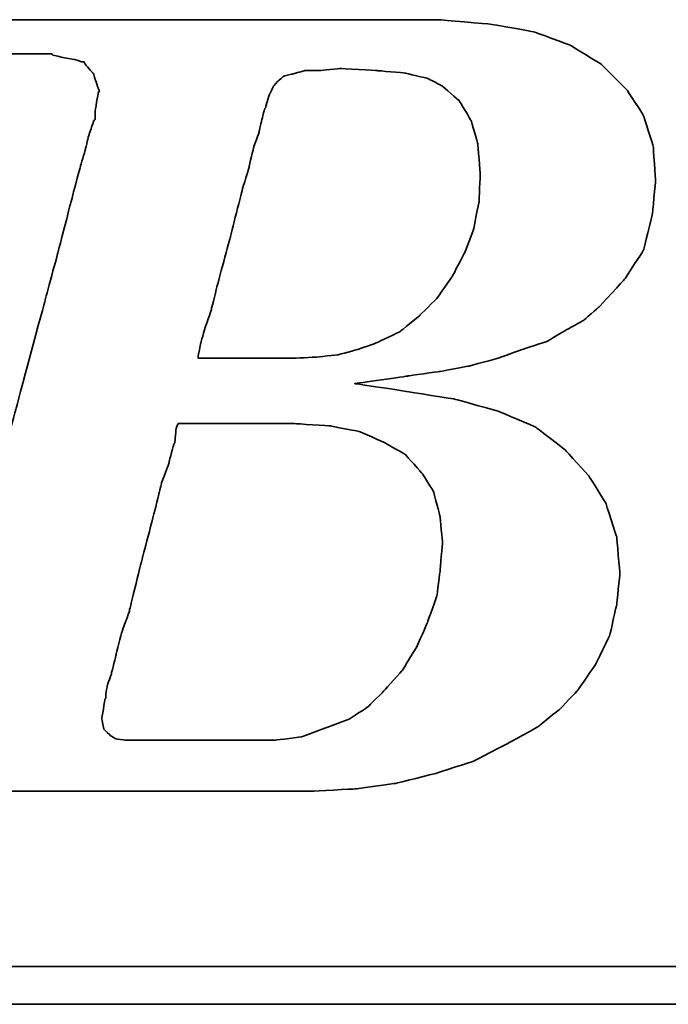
# Model space of a CAD drawing. Header units: inches. Extents: x 1 to 254, y 50 to 189.
# Tile 32 of 50: x 193.83 to 196.3, y 122.51 to 126.27. Entities that reach past the tile are written whole.
import ezdxf

# ---------------------------------------------------------------- set-up
doc = ezdxf.new("R2010")
doc.units = ezdxf.units.IN
doc.header["$LTSCALE"] = 0.2
doc.layers.add('DIM', color=4, linetype='Continuous')
doc.layers.add('layer 1', color=7, linetype='Continuous')

# ---------------------------------------------------------------- blocks, each defined once
blk = doc.blocks.new('TBI MOTION logo(完整正式版)')
at = {"layer": 'layer 1', "color": 22, "lineweight": 35}
for points, knots in [([(-64.65375, -6.86375), (-64.65375, -6.86375), (-64.84375, -7.29625), (-64.84375, -7.29625), (-64.84375, -7.29625), (-64.84375, -7.29625), (-64.86875, -7.34375), (-64.86875, -7.34375), (-64.86875, -7.34375), (-64.86875, -7.34375), (-64.86875, -7.36875), (-64.86875, -7.36875), (-64.86875, -7.36875), (-64.86875, -7.36875), (-65.15375, -7.65375), (-65.15375, -7.65375), (-65.15375, -7.65375), (-65.15375, -7.65375), (-65.17875, -7.65375), (-65.17875, -7.65375), (-65.17875, -7.65375), (-65.17875, -7.65375), (-65.20375, -7.67875), (-65.20375, -7.67875), (-65.20375, -7.67875), (-65.20375, -7.67875), (-65.58875, -7.87125), (-65.58875, -7.87125), (-65.58875, -7.87125), (-65.58875, -7.87125), (-65.63375, -7.87125), (-65.63375, -7.87125), (-65.63375, -7.87125), (-65.63375, -7.87125), (-65.65875, -7.89375), (-65.65875, -7.89375), (-65.65875, -7.89375), (-65.65875, -7.89375), (-66.09375, -7.94375), (-66.09375, -7.94375), (-66.09375, -7.94375), (-66.09375, -7.94375), (-66.11375, -7.94375), (-66.11375, -7.94375), (-66.11375, -7.94375), (-66.11375, -7.94375), (-66.16375, -7.94375), (-66.16375, -7.94375), (-66.16375, -7.94375), (-66.16375, -7.94375), (-66.30875, -7.94375), (-66.30875, -7.94375), (-66.30875, -7.94375), (-66.30875, -7.94375), (-66.69375, -7.94375), (-66.69375, -7.94375), (-66.69375, -7.94375), (-66.69375, -7.94375), (-67.07375, -7.94375), (-67.07375, -7.94375), (-67.07375, -7.94375), (-67.07375, -7.94375), (-67.12375, -7.94375), (-67.12375, -7.94375), (-67.12375, -7.94375), (-67.12375, -7.94375), (-67.12375, -7.96625), (-67.12375, -7.96625), (-67.12375, -7.96625), (-67.12375, -7.96625), (-67.14875, -7.99125), (-67.14875, -7.99125), (-67.14875, -7.99125), (-67.14875, -7.99125), (-67.24375, -8.34875), (-67.24375, -8.34875), (-67.24375, -8.34875), (-67.24375, -8.34875), (-67.31375, -8.68625), (-67.31375, -8.68625), (-67.31375, -8.68625), (-67.31375, -8.68625), (-67.26875, -8.68625), (-67.26875, -8.68625), (-67.26875, -8.68625), (-67.26875, -8.68625), (-67.07375, -8.68625), (-67.07375, -8.68625), (-67.07375, -8.68625), (-67.07375, -8.68625), (-66.54875, -8.68625), (-66.54875, -8.68625), (-66.54875, -8.68625), (-66.54875, -8.68625), (-65.82625, -8.68625), (-65.82625, -8.68625), (-65.82625, -8.68625), (-65.82625, -8.68625), (-65.01375, -8.68625), (-65.01375, -8.68625), (-65.01375, -8.68625), (-65.01375, -8.68625), (-64.05375, -8.68625), (-64.05375, -8.68625), (-64.05375, -8.68625), (-64.05375, -8.68625), (-62.08375, -8.68625), (-62.08375, -8.68625), (-62.08375, -8.68625), (-62.08375, -8.68625), (-60.06875, -8.68625), (-60.06875, -8.68625), (-60.06875, -8.68625), (-60.06875, -8.68625), (-59.10875, -8.68625), (-59.10875, -8.68625), (-59.10875, -8.68625), (-59.10875, -8.68625), (-58.29375, -8.68625), (-58.29375, -8.68625), (-58.29375, -8.68625), (-58.29375, -8.68625), (-57.57375, -8.68625), (-57.57375, -8.68625), (-57.57375, -8.68625), (-57.57375, -8.68625), (-57.04875, -8.68625), (-57.04875, -8.68625), (-57.04875, -8.68625), (-57.04875, -8.68625), (-56.85375, -8.68625), (-56.85375, -8.68625), (-56.85375, -8.68625), (-56.85375, -8.68625), (-56.70875, -8.68625), (-56.70875, -8.68625), (-56.70875, -8.68625), (-56.70875, -8.68625), (-56.61375, -8.68625), (-56.61375, -8.68625), (-56.61375, -8.68625), (-56.61375, -8.68625), (-56.56875, -8.68625), (-56.56875, -8.68625), (-56.56875, -8.68625), (-56.56875, -8.68625), (-55.65375, -8.63875), (-55.65375, -8.63875), (-55.65375, -8.63875), (-55.65375, -8.63875), (-54.76875, -8.51875), (-54.76875, -8.51875), (-54.76875, -8.51875), (-54.76875, -8.51875), (-53.90375, -8.30375), (-53.90375, -8.30375), (-53.90375, -8.30375), (-53.90375, -8.30375), (-53.08875, -8.03875), (-53.08875, -8.03875), (-53.08875, -8.03875), (-53.08875, -8.03875), (-52.34375, -7.65375), (-52.34375, -7.65375), (-52.34375, -7.65375), (-52.34375, -7.65375), (-51.69875, -7.29625), (-51.69875, -7.29625), (-51.69875, -7.29625), (-51.69875, -7.29625), (-51.21875, -6.91125), (-51.21875, -6.91125), (-51.21875, -6.91125), (-51.21875, -6.91125), (-50.83375, -6.50375), (-50.83375, -6.50375), (-50.83375, -6.50375), (-50.83375, -6.50375), (-50.44875, -5.94875), (-50.44875, -5.94875), (-50.44875, -5.94875), (-50.44875, -5.94875), (-50.13875, -5.30375), (-50.13875, -5.30375), (-50.13875, -5.30375), (-50.13875, -5.30375), (-49.99375, -4.65375), (-49.99375, -4.65375), (-49.99375, -4.65375), (-49.99375, -4.65375), (-49.92375, -3.98375), (-49.92375, -3.98375), (-49.92375, -3.98375), (-49.92375, -3.98375), (-49.99375, -3.19374), (-49.99375, -3.19374), (-49.99375, -3.19374), (-49.99375, -3.19374), (-50.23374, -2.44874), (-50.23374, -2.44874), (-50.23374, -2.44874), (-50.23374, -2.44874), (-50.59375, -1.87374), (-50.59375, -1.87374), (-50.59375, -1.87374), (-50.59375, -1.87374), (-51.09875, -1.31874), (-51.09875, -1.31874), (-51.09875, -1.31874), (-51.09875, -1.31874), (-51.74375, -0.81875), (-51.74375, -0.81875), (-51.74375, -0.81875), (-51.74375, -0.81875), (-52.53875, -0.48125), (-52.53875, -0.48125), (-52.53875, -0.48125), (-52.53875, -0.48125), (-53.47375, -0.21875), (-53.47375, -0.21875), (-53.47375, -0.21875), (-53.47375, -0.21875), (-54.52875, -0.04874), (-54.52875, -0.04874), (-54.52875, -0.04874), (-54.52875, -0.04874), (-55.65375, 0.12125), (-55.65375, 0.12125), (-55.65375, 0.12125), (-55.65375, 0.12125), (-54.50375, 0.28624), (-54.50375, 0.28624), (-54.50375, 0.28624), (-54.50375, 0.28624), (-53.83375, 0.38124), (-53.83375, 0.38124), (-53.83375, 0.38124), (-53.83375, 0.38124), (-53.18375, 0.50125), (-53.18375, 0.50125), (-53.18375, 0.50125), (-53.18375, 0.50125), (-52.55875, 0.66874), (-52.55875, 0.66874), (-52.55875, 0.66874), (-52.55875, 0.66874), (-52.03375, 0.86124), (-52.03375, 0.86124), (-52.03375, 0.86124), (-52.03375, 0.86124), (-51.50374, 1.03124), (-51.50374, 1.03124), (-51.50374, 1.03124), (-51.50374, 1.03124), (-51.09875, 1.27125), (-51.09875, 1.27125), (-51.09875, 1.27125), (-51.09875, 1.27125), (-50.71375, 1.48624), (-50.71375, 1.48624), (-50.71375, 1.48624), (-50.71375, 1.48624), (-50.37625, 1.77625), (-50.37625, 1.77625), (-50.37625, 1.77625), (-50.37625, 1.77625), (-49.82375, 2.37625), (-49.82375, 2.37625), (-49.82375, 2.37625), (-49.82375, 2.37625), (-49.41875, 2.99625), (-49.41875, 2.99625), (-49.41875, 2.99625), (-49.41875, 2.99625), (-49.22375, 3.76625), (-49.22375, 3.76625), (-49.22375, 3.76625), (-49.22375, 3.76625), (-49.15375, 4.50874), (-49.15375, 4.50874), (-49.15375, 4.50874), (-49.15375, 4.50874), (-49.20375, 5.25125), (-49.20375, 5.25125), (-49.20375, 5.25125), (-49.20375, 5.25125), (-49.41875, 5.92625), (-49.41875, 5.92625), (-49.41875, 5.92625), (-49.41875, 5.92625), (-49.77875, 6.47625), (-49.77875, 6.47625), (-49.77875, 6.47625), (-49.77875, 6.47625), (-50.33125, 7.02624), (-50.33125, 7.02624), (-50.33125, 7.02624), (-50.33125, 7.02624), (-51.00125, 7.43625), (-51.00125, 7.43625), (-51.00125, 7.43625), (-51.00125, 7.43625), (-51.79375, 7.72625), (-51.79375, 7.72625), (-51.79375, 7.72625), (-51.79375, 7.72625), (-52.72875, 7.89124), (-52.72875, 7.89124), (-52.72875, 7.89124), (-52.72875, 7.89124), (-53.83375, 7.98625), (-53.83375, 7.98625), (-53.83375, 7.98625), (-53.83375, 7.98625), (-53.92875, 7.98625), (-53.92875, 7.98625), (-53.92875, 7.98625), (-53.92875, 7.98625), (-54.26375, 7.98625), (-54.26375, 7.98625), (-54.26375, 7.98625), (-54.26375, 7.98625), (-54.74375, 7.98625), (-54.74375, 7.98625), (-54.74375, 7.98625), (-54.74375, 7.98625), (-55.36875, 7.98625), (-55.36875, 7.98625), (-55.36875, 7.98625), (-55.36875, 7.98625), (-56.13375, 7.98625), (-56.13375, 7.98625), (-56.13375, 7.98625), (-56.13375, 7.98625), (-56.94875, 7.98625), (-56.94875, 7.98625), (-56.94875, 7.98625), (-56.94875, 7.98625), (-58.77625, 7.98625), (-58.77625, 7.98625), (-58.77625, 7.98625), (-58.77625, 7.98625), (-60.59875, 7.98625), (-60.59875, 7.98625), (-60.59875, 7.98625), (-60.59875, 7.98625), (-61.41375, 7.98625), (-61.41375, 7.98625), (-61.41375, 7.98625), (-61.41375, 7.98625), (-62.17875, 7.98625), (-62.17875, 7.98625), (-62.17875, 7.98625), (-62.17875, 7.98625), (-62.80375, 7.98625), (-62.80375, 7.98625), (-62.80375, 7.98625), (-62.80375, 7.98625), (-63.30625, 7.98625), (-63.30625, 7.98625), (-63.30625, 7.98625), (-63.30625, 7.98625), (-63.57375, 7.98625), (-63.57375, 7.98625), (-63.57375, 7.98625), (-63.57375, 7.98625), (-63.57375, 7.96375), (-63.57375, 7.96375), (-63.57375, 7.96375), (-63.57375, 7.96375), (-63.59875, 7.94125), (-63.59875, 7.94125), (-63.59875, 7.94125), (-63.59875, 7.94125), (-63.69375, 7.55625), (-63.69375, 7.55625), (-63.69375, 7.55625), (-63.69375, 7.55625), (-63.76375, 7.24624), (-63.76375, 7.24624), (-63.76375, 7.24624), (-63.76375, 7.24624), (-63.23875, 7.24624), (-63.23875, 7.24624), (-63.23875, 7.24624), (-63.23875, 7.24624), (-62.75875, 7.24624), (-62.75875, 7.24624), (-62.75875, 7.24624), (-62.75875, 7.24624), (-62.61125, 7.24624), (-62.61125, 7.24624), (-62.61125, 7.24624), (-62.61125, 7.24624), (-62.56625, 7.24624), (-62.56625, 7.24624), (-62.56625, 7.24624), (-62.56625, 7.24624), (-62.22875, 7.24624), (-62.22875, 7.24624), (-62.22875, 7.24624), (-62.22875, 7.24624), (-62.20375, 7.24624), (-62.20375, 7.24624), (-62.20375, 7.24624), (-62.20375, 7.24624), (-62.17875, 7.21875), (-62.17875, 7.21875), (-62.17875, 7.21875), (-62.17875, 7.21875), (-61.96375, 7.17125), (-61.96375, 7.17125), (-61.96375, 7.17125), (-61.96375, 7.17125), (-61.72375, 7.12624), (-61.72375, 7.12624), (-61.72375, 7.12624), (-61.72375, 7.12624), (-61.70375, 7.12624), (-61.70375, 7.12624), (-61.70375, 7.12624), (-61.70375, 7.12624), (-61.55875, 7.07624), (-61.55875, 7.07624), (-61.55875, 7.07624), (-61.55875, 7.07624), (-61.50875, 7.07624), (-61.50875, 7.07624), (-61.50875, 7.07624), (-61.50875, 7.07624), (-61.48375, 7.02624), (-61.48375, 7.02624), (-61.48375, 7.02624), (-61.48375, 7.02624), (-61.31875, 6.83375), (-61.31875, 6.83375), (-61.31875, 6.83375), (-61.31875, 6.83375), (-61.29375, 6.81125), (-61.29375, 6.81125), (-61.29375, 6.81125), (-61.29375, 6.81125), (-61.29375, 6.78625), (-61.29375, 6.78625), (-61.29375, 6.78625), (-61.29375, 6.78625), (-61.19875, 6.50124), (-61.19875, 6.50124), (-61.19875, 6.50124), (-61.19875, 6.50124), (-61.17375, 6.45124), (-61.17375, 6.45124), (-61.17375, 6.45124), (-61.17375, 6.45124), (-61.19875, 6.40625), (-61.19875, 6.40625), (-61.19875, 6.40625), (-61.19875, 6.40625), (-61.26875, 5.99624), (-61.26875, 5.99624), (-61.26875, 5.99624), (-61.26875, 5.99624), (-61.26875, 5.85125), (-61.26875, 5.85125), (-61.26875, 5.85125), (-61.26875, 5.85125), (-61.26875, 5.82625), (-61.26875, 5.82625), (-61.26875, 5.82625), (-61.26875, 5.82625), (-61.29375, 5.80625), (-61.29375, 5.80625), (-61.29375, 5.80625), (-61.29375, 5.80625), (-61.34125, 5.66125), (-61.34125, 5.66125), (-61.34125, 5.66125), (-61.34125, 5.66125), (-61.41375, 5.44625), (-61.41375, 5.44625), (-61.41375, 5.44625), (-61.41375, 5.44625), (-61.48375, 5.15625), (-61.48375, 5.15625), (-61.48375, 5.15625), (-61.48375, 5.15625), (-61.58375, 4.82124), (-61.58375, 4.82124), (-61.58375, 4.82124), (-61.58375, 4.82124), (-61.79875, 4.00375), (-61.79875, 4.00375), (-61.79875, 4.00375), (-61.79875, 4.00375), (-62.05875, 2.99625), (-62.05875, 2.99625), (-62.05875, 2.99625), (-62.05875, 2.99625), (-62.34875, 1.91625), (-62.34875, 1.91625), (-62.34875, 1.91625), (-62.34875, 1.91625), (-62.97375, -0.41124), (-62.97375, -0.41124), (-62.97375, -0.41124), (-62.97375, -0.41124), (-63.59875, -2.75875), (-63.59875, -2.75875), (-63.59875, -2.75875), (-63.59875, -2.75875), (-63.88375, -3.86374), (-63.88375, -3.86374), (-63.88375, -3.86374), (-63.88375, -3.86374), (-64.14875, -4.82374), (-64.14875, -4.82374), (-64.14875, -4.82374), (-64.14875, -4.82374), (-64.36375, -5.64125), (-64.36375, -5.64125), (-64.36375, -5.64125), (-64.36375, -5.64125), (-64.43625, -5.97625), (-64.43625, -5.97625), (-64.43625, -5.97625), (-64.43625, -5.97625), (-64.50875, -6.28625), (-64.50875, -6.28625), (-64.50875, -6.28625), (-64.50875, -6.28625), (-64.50875, -6.30875), (-64.50875, -6.30875), (-64.50875, -6.30875), (-64.50875, -6.30875), (-64.57875, -6.50375), (-64.57875, -6.50375), (-64.57875, -6.50375), (-64.57875, -6.50375), (-64.62875, -6.69625), (-64.62875, -6.69625), (-64.62875, -6.69625), (-64.62875, -6.69625), (-64.62875, -6.76875), (-64.62875, -6.76875), (-64.62875, -6.76875), (-64.62875, -6.76875), (-64.62875, -6.81375), (-64.62875, -6.81375), (-64.62875, -6.81375), (-64.62875, -6.81375), (-64.62875, -6.83875), (-64.62875, -6.83875), (-64.62875, -6.83875), (-64.62875, -6.83875), (-64.65375, -6.86375), (-64.65375, -6.86375)], [0, 0, 0, 0, 0.00719424, 0.00719424, 0.00719424, 0.00719425, 0.01438849, 0.01438849, 0.01438849, 0.0143885, 0.02158273, 0.02158273, 0.02158273, 0.02158274, 0.02877698, 0.02877698, 0.02877698, 0.02877699, 0.03597122, 0.03597122, 0.03597122, 0.03597123, 0.04316547, 0.04316547, 0.04316547, 0.04316548, 0.05035971, 0.05035971, 0.05035971, 0.05035972, 0.05755396, 0.05755396, 0.05755396, 0.05755397, 0.0647482, 0.0647482, 0.0647482, 0.06474821, 0.07194245, 0.07194245, 0.07194245, 0.07194246, 0.07913669, 0.07913669, 0.07913669, 0.0791367, 0.08633094, 0.08633094, 0.08633094, 0.08633095, 0.09352518, 0.09352518, 0.09352518, 0.09352519, 0.10071942, 0.10071942, 0.10071942, 0.10071943, 0.10791367, 0.10791367, 0.10791367, 0.10791368, 0.11510791, 0.11510791, 0.11510791, 0.11510792, 0.12230216, 0.12230216, 0.12230216, 0.12230217, 0.1294964, 0.1294964, 0.1294964, 0.12949641, 0.13669065, 0.13669065, 0.13669065, 0.13669066, 0.14388489, 0.14388489, 0.14388489, 0.1438849, 0.15107914, 0.15107914, 0.15107914, 0.15107915, 0.15827338, 0.15827338, 0.15827338, 0.15827339, 0.16546763, 0.16546763, 0.16546763, 0.16546764, 0.17266187, 0.17266187, 0.17266187, 0.17266188, 0.17985612, 0.17985612, 0.17985612, 0.17985613, 0.18705036, 0.18705036, 0.18705036, 0.18705037, 0.1942446, 0.1942446, 0.1942446, 0.19424461, 0.20143885, 0.20143885, 0.20143885, 0.20143886, 0.20863309, 0.20863309, 0.20863309, 0.2086331, 0.21582734, 0.21582734, 0.21582734, 0.21582735, 0.22302158, 0.22302158, 0.22302158, 0.22302159, 0.23021583, 0.23021583, 0.23021583, 0.23021584, 0.23741007, 0.23741007, 0.23741007, 0.23741008, 0.24460432, 0.24460432, 0.24460432, 0.24460433, 0.25179856, 0.25179856, 0.25179856, 0.25179857, 0.25899281, 0.25899281, 0.25899281, 0.25899282, 0.26618705, 0.26618705, 0.26618705, 0.26618706, 0.27338129, 0.27338129, 0.27338129, 0.2733813, 0.28057554, 0.28057554, 0.28057554, 0.28057555, 0.28776978, 0.28776978, 0.28776978, 0.28776979, 0.29496403, 0.29496403, 0.29496403, 0.29496404, 0.30215827, 0.30215827, 0.30215827, 0.30215828, 0.30935252, 0.30935252, 0.30935252, 0.30935253, 0.31654676, 0.31654676, 0.31654676, 0.31654677, 0.32374101, 0.32374101, 0.32374101, 0.32374102, 0.33093525, 0.33093525, 0.33093525, 0.33093526, 0.3381295, 0.3381295, 0.3381295, 0.33812951, 0.34532374, 0.34532374, 0.34532374, 0.34532375, 0.35251799, 0.35251799, 0.35251799, 0.352518, 0.35971223, 0.35971223, 0.35971223, 0.35971224, 0.36690647, 0.36690647, 0.36690647, 0.36690648, 0.37410072, 0.37410072, 0.37410072, 0.37410073, 0.38129496, 0.38129496, 0.38129496, 0.38129497, 0.38848921, 0.38848921, 0.38848921, 0.38848922, 0.39568345, 0.39568345, 0.39568345, 0.39568346, 0.4028777, 0.4028777, 0.4028777, 0.40287771, 0.41007194, 0.41007194, 0.41007194, 0.41007195, 0.41726619, 0.41726619, 0.41726619, 0.4172662, 0.42446043, 0.42446043, 0.42446043, 0.42446044, 0.43165468, 0.43165468, 0.43165468, 0.43165469, 0.43884892, 0.43884892, 0.43884892, 0.43884893, 0.44604317, 0.44604317, 0.44604317, 0.44604318, 0.45323741, 0.45323741, 0.45323741, 0.45323742, 0.46043165, 0.46043165, 0.46043165, 0.46043166, 0.4676259, 0.4676259, 0.4676259, 0.46762591, 0.47482014, 0.47482014, 0.47482014, 0.47482015, 0.48201439, 0.48201439, 0.48201439, 0.4820144, 0.48920863, 0.48920863, 0.48920863, 0.48920864, 0.49640288, 0.49640288, 0.49640288, 0.49640289, 0.50359712, 0.50359712, 0.50359712, 0.50359713, 0.51079137, 0.51079137, 0.51079137, 0.51079138, 0.51798561, 0.51798561, 0.51798561, 0.51798562, 0.52517986, 0.52517986, 0.52517986, 0.52517987, 0.5323741, 0.5323741, 0.5323741, 0.53237411, 0.53956835, 0.53956835, 0.53956835, 0.53956836, 0.54676259, 0.54676259, 0.54676259, 0.5467626, 0.55395683, 0.55395683, 0.55395683, 0.55395684, 0.56115108, 0.56115108, 0.56115108, 0.56115109, 0.56834532, 0.56834532, 0.56834532, 0.56834533, 0.57553957, 0.57553957, 0.57553957, 0.57553958, 0.58273381, 0.58273381, 0.58273381, 0.58273382, 0.58992806, 0.58992806, 0.58992806, 0.58992807, 0.5971223, 0.5971223, 0.5971223, 0.59712231, 0.60431655, 0.60431655, 0.60431655, 0.60431656, 0.61151079, 0.61151079, 0.61151079, 0.6115108, 0.61870504, 0.61870504, 0.61870504, 0.61870505, 0.62589928, 0.62589928, 0.62589928, 0.62589929, 0.63309353, 0.63309353, 0.63309353, 0.63309354, 0.64028777, 0.64028777, 0.64028777, 0.64028778, 0.64748201, 0.64748201, 0.64748201, 0.64748202, 0.65467626, 0.65467626, 0.65467626, 0.65467627, 0.6618705, 0.6618705, 0.6618705, 0.66187051, 0.66906475, 0.66906475, 0.66906475, 0.66906476, 0.67625899, 0.67625899, 0.67625899, 0.676259, 0.68345324, 0.68345324, 0.68345324, 0.68345325, 0.69064748, 0.69064748, 0.69064748, 0.69064749, 0.69784173, 0.69784173, 0.69784173, 0.69784174, 0.70503597, 0.70503597, 0.70503597, 0.70503598, 0.71223022, 0.71223022, 0.71223022, 0.71223023, 0.71942446, 0.71942446, 0.71942446, 0.71942447, 0.72661871, 0.72661871, 0.72661871, 0.72661872, 0.73381295, 0.73381295, 0.73381295, 0.73381296, 0.74100719, 0.74100719, 0.74100719, 0.7410072, 0.74820144, 0.74820144, 0.74820144, 0.74820145, 0.75539568, 0.75539568, 0.75539568, 0.75539569, 0.76258993, 0.76258993, 0.76258993, 0.76258994, 0.76978417, 0.76978417, 0.76978417, 0.76978418, 0.77697842, 0.77697842, 0.77697842, 0.77697843, 0.78417266, 0.78417266, 0.78417266, 0.78417267, 0.79136691, 0.79136691, 0.79136691, 0.79136692, 0.79856115, 0.79856115, 0.79856115, 0.79856116, 0.8057554, 0.8057554, 0.8057554, 0.80575541, 0.81294964, 0.81294964, 0.81294964, 0.81294965, 0.82014388, 0.82014388, 0.82014388, 0.82014389, 0.82733813, 0.82733813, 0.82733813, 0.82733814, 0.83453237, 0.83453237, 0.83453237, 0.83453238, 0.84172662, 0.84172662, 0.84172662, 0.84172663, 0.84892086, 0.84892086, 0.84892086, 0.84892087, 0.85611511, 0.85611511, 0.85611511, 0.85611512, 0.86330935, 0.86330935, 0.86330935, 0.86330936, 0.8705036, 0.8705036, 0.8705036, 0.87050361, 0.87769784, 0.87769784, 0.87769784, 0.87769785, 0.88489209, 0.88489209, 0.88489209, 0.8848921, 0.89208633, 0.89208633, 0.89208633, 0.89208634, 0.89928058, 0.89928058, 0.89928058, 0.89928059, 0.90647482, 0.90647482, 0.90647482, 0.90647483, 0.91366906, 0.91366906, 0.91366906, 0.91366907, 0.92086331, 0.92086331, 0.92086331, 0.92086332, 0.92805755, 0.92805755, 0.92805755, 0.92805756, 0.9352518, 0.9352518, 0.9352518, 0.93525181, 0.94244604, 0.94244604, 0.94244604, 0.94244605, 0.94964029, 0.94964029, 0.94964029, 0.9496403, 0.95683453, 0.95683453, 0.95683453, 0.95683454, 0.96402878, 0.96402878, 0.96402878, 0.96402879, 0.97122302, 0.97122302, 0.97122302, 0.97122303, 0.97841727, 0.97841727, 0.97841727, 0.97841728, 0.98561151, 0.98561151, 0.98561151, 0.98561152, 0.99280576, 0.99280576, 0.99280576, 0.99280577, 1, 1, 1, 1]), ([(-57.50375, 6.35625), (-57.50375, 6.35625), (-57.57375, 6.11625), (-57.57375, 6.11625), (-57.57375, 6.11625), (-57.57375, 6.11625), (-57.57375, 6.09125), (-57.57375, 6.09125), (-57.57375, 6.09125), (-57.57375, 6.09125), (-57.59875, 6.06625), (-57.59875, 6.06625), (-57.59875, 6.06625), (-57.59875, 6.06625), (-57.64875, 5.87625), (-57.64875, 5.87625), (-57.64875, 5.87625), (-57.64875, 5.87625), (-57.71875, 5.58875), (-57.71875, 5.58875), (-57.71875, 5.58875), (-57.71875, 5.58875), (-57.71875, 5.56625), (-57.71875, 5.56625), (-57.71875, 5.56625), (-57.71875, 5.56625), (-57.83875, 5.23125), (-57.83875, 5.23125), (-57.83875, 5.23125), (-57.83875, 5.23125), (-57.93625, 4.82124), (-57.93625, 4.82124), (-57.93625, 4.82124), (-57.93625, 4.82124), (-57.93625, 4.79624), (-57.93625, 4.79624), (-57.93625, 4.79624), (-57.93625, 4.79624), (-58.07875, 4.34125), (-58.07875, 4.34125), (-58.07875, 4.34125), (-58.07875, 4.34125), (-58.34375, 3.28625), (-58.34375, 3.28625), (-58.34375, 3.28625), (-58.34375, 3.28625), (-58.62875, 2.23124), (-58.62875, 2.23124), (-58.62875, 2.23124), (-58.62875, 2.23124), (-58.74875, 1.75125), (-58.74875, 1.75125), (-58.74875, 1.75125), (-58.74875, 1.75125), (-58.74875, 1.72625), (-58.74875, 1.72625), (-58.74875, 1.72625), (-58.74875, 1.72625), (-58.89375, 1.31625), (-58.89375, 1.31625), (-58.89375, 1.31625), (-58.89375, 1.31625), (-58.98875, 0.98124), (-58.98875, 0.98124), (-58.98875, 0.98124), (-58.98875, 0.98124), (-59.03875, 0.71625), (-59.03875, 0.71625), (-59.03875, 0.71625), (-59.03875, 0.71625), (-59.03875, 0.66874), (-59.03875, 0.66874), (-59.03875, 0.66874), (-59.03875, 0.66874), (-58.91875, 0.66874), (-58.91875, 0.66874), (-58.91875, 0.66874), (-58.91875, 0.66874), (-58.53375, 0.66874), (-58.53375, 0.66874), (-58.53375, 0.66874), (-58.53375, 0.66874), (-58.10375, 0.66874), (-58.10375, 0.66874), (-58.10375, 0.66874), (-58.10375, 0.66874), (-57.66875, 0.66874), (-57.66875, 0.66874), (-57.66875, 0.66874), (-57.66875, 0.66874), (-57.33375, 0.66874), (-57.33375, 0.66874), (-57.33375, 0.66874), (-57.33375, 0.66874), (-57.09375, 0.66874), (-57.09375, 0.66874), (-57.09375, 0.66874), (-57.09375, 0.66874), (-56.99875, 0.66874), (-56.99875, 0.66874), (-56.99875, 0.66874), (-56.99875, 0.66874), (-56.49375, 0.69374), (-56.49375, 0.69374), (-56.49375, 0.69374), (-56.49375, 0.69374), (-56.01375, 0.74374), (-56.01375, 0.74374), (-56.01375, 0.74374), (-56.01375, 0.74374), (-55.58375, 0.86124), (-55.58375, 0.86124), (-55.58375, 0.86124), (-55.58375, 0.86124), (-55.17375, 1.00624), (-55.17375, 1.00624), (-55.17375, 1.00624), (-55.17375, 1.00624), (-54.67375, 1.24625), (-54.67375, 1.24625), (-54.67375, 1.24625), (-54.67375, 1.24625), (-54.26375, 1.58124), (-54.26375, 1.58124), (-54.26375, 1.58124), (-54.26375, 1.58124), (-53.87875, 1.96374), (-53.87875, 1.96374), (-53.87875, 1.96374), (-53.87875, 1.96374), (-53.54375, 2.44625), (-53.54375, 2.44625), (-53.54375, 2.44625), (-53.54375, 2.44625), (-53.27875, 2.95125), (-53.27875, 2.95125), (-53.27875, 2.95125), (-53.27875, 2.95125), (-53.08875, 3.45124), (-53.08875, 3.45124), (-53.08875, 3.45124), (-53.08875, 3.45124), (-52.96875, 4.05124), (-52.96875, 4.05124), (-52.96875, 4.05124), (-52.96875, 4.05124), (-52.94375, 4.65125), (-52.94375, 4.65125), (-52.94375, 4.65125), (-52.94375, 4.65125), (-52.99375, 5.30125), (-52.99375, 5.30125), (-52.99375, 5.30125), (-52.99375, 5.30125), (-53.13875, 5.80625), (-53.13875, 5.80625), (-53.13875, 5.80625), (-53.13875, 5.80625), (-53.39875, 6.23625), (-53.39875, 6.23625), (-53.39875, 6.23625), (-53.39875, 6.23625), (-53.75875, 6.54875), (-53.75875, 6.54875), (-53.75875, 6.54875), (-53.75875, 6.54875), (-54.07375, 6.71625), (-54.07375, 6.71625), (-54.07375, 6.71625), (-54.07375, 6.71625), (-54.57375, 6.83375), (-54.57375, 6.83375), (-54.57375, 6.83375), (-54.57375, 6.83375), (-55.17375, 6.88625), (-55.17375, 6.88625), (-55.17375, 6.88625), (-55.17375, 6.88625), (-55.96875, 6.93125), (-55.96875, 6.93125), (-55.96875, 6.93125), (-55.96875, 6.93125), (-56.39875, 6.88625), (-56.39875, 6.88625), (-56.39875, 6.88625), (-56.39875, 6.88625), (-56.42125, 6.88625), (-56.42125, 6.88625), (-56.42125, 6.88625), (-56.42125, 6.88625), (-56.73375, 6.88625), (-56.73375, 6.88625), (-56.73375, 6.88625), (-56.73375, 6.88625), (-56.99875, 6.81125), (-56.99875, 6.81125), (-56.99875, 6.81125), (-56.99875, 6.81125), (-57.02375, 6.81125), (-57.02375, 6.81125), (-57.02375, 6.81125), (-57.02375, 6.81125), (-57.18875, 6.76625), (-57.18875, 6.76625), (-57.18875, 6.76625), (-57.18875, 6.76625), (-57.30875, 6.66625), (-57.30875, 6.66625), (-57.30875, 6.66625), (-57.30875, 6.66625), (-57.40875, 6.54875), (-57.40875, 6.54875), (-57.40875, 6.54875), (-57.40875, 6.54875), (-57.50375, 6.35625), (-57.50375, 6.35625)], [0, 0, 0, 0, 0.01851852, 0.01851852, 0.01851852, 0.01851853, 0.03703704, 0.03703704, 0.03703704, 0.03703705, 0.05555556, 0.05555556, 0.05555556, 0.05555557, 0.07407407, 0.07407407, 0.07407407, 0.07407408, 0.09259259, 0.09259259, 0.09259259, 0.0925926, 0.11111111, 0.11111111, 0.11111111, 0.11111112, 0.12962963, 0.12962963, 0.12962963, 0.12962964, 0.14814815, 0.14814815, 0.14814815, 0.14814816, 0.16666667, 0.16666667, 0.16666667, 0.16666668, 0.18518519, 0.18518519, 0.18518519, 0.1851852, 0.2037037, 0.2037037, 0.2037037, 0.20370371, 0.22222222, 0.22222222, 0.22222222, 0.22222223, 0.24074074, 0.24074074, 0.24074074, 0.24074075, 0.25925926, 0.25925926, 0.25925926, 0.25925927, 0.27777778, 0.27777778, 0.27777778, 0.27777779, 0.2962963, 0.2962963, 0.2962963, 0.29629631, 0.31481481, 0.31481481, 0.31481481, 0.31481482, 0.33333333, 0.33333333, 0.33333333, 0.33333334, 0.35185185, 0.35185185, 0.35185185, 0.35185186, 0.37037037, 0.37037037, 0.37037037, 0.37037038, 0.38888889, 0.38888889, 0.38888889, 0.3888889, 0.40740741, 0.40740741, 0.40740741, 0.40740742, 0.42592593, 0.42592593, 0.42592593, 0.42592594, 0.44444444, 0.44444444, 0.44444444, 0.44444445, 0.46296296, 0.46296296, 0.46296296, 0.46296297, 0.48148148, 0.48148148, 0.48148148, 0.48148149, 0.5, 0.5, 0.5, 0.50000001, 0.51851852, 0.51851852, 0.51851852, 0.51851853, 0.53703704, 0.53703704, 0.53703704, 0.53703705, 0.55555556, 0.55555556, 0.55555556, 0.55555557, 0.57407407, 0.57407407, 0.57407407, 0.57407408, 0.59259259, 0.59259259, 0.59259259, 0.5925926, 0.61111111, 0.61111111, 0.61111111, 0.61111112, 0.62962963, 0.62962963, 0.62962963, 0.62962964, 0.64814815, 0.64814815, 0.64814815, 0.64814816, 0.66666667, 0.66666667, 0.66666667, 0.66666668, 0.68518519, 0.68518519, 0.68518519, 0.6851852, 0.7037037, 0.7037037, 0.7037037, 0.70370371, 0.72222222, 0.72222222, 0.72222222, 0.72222223, 0.74074074, 0.74074074, 0.74074074, 0.74074075, 0.75925926, 0.75925926, 0.75925926, 0.75925927, 0.77777778, 0.77777778, 0.77777778, 0.77777779, 0.7962963, 0.7962963, 0.7962963, 0.79629631, 0.81481481, 0.81481481, 0.81481481, 0.81481482, 0.83333333, 0.83333333, 0.83333333, 0.83333334, 0.85185185, 0.85185185, 0.85185185, 0.85185186, 0.87037037, 0.87037037, 0.87037037, 0.87037038, 0.88888889, 0.88888889, 0.88888889, 0.8888889, 0.90740741, 0.90740741, 0.90740741, 0.90740742, 0.92592593, 0.92592593, 0.92592593, 0.92592594, 0.94444444, 0.94444444, 0.94444444, 0.94444445, 0.96296296, 0.96296296, 0.96296296, 0.96296297, 0.98148148, 0.98148148, 0.98148148, 0.98148149, 1, 1, 1, 1]), ([(-61.03125, -6.57375), (-61.03125, -6.57375), (-61.03125, -6.67125), (-61.03125, -6.67125), (-61.03125, -6.67125), (-61.03125, -6.67125), (-61.05375, -6.69625), (-61.05375, -6.69625), (-61.05375, -6.69625), (-61.05375, -6.69625), (-61.12375, -7.12875), (-61.12375, -7.12875), (-61.12375, -7.12875), (-61.12375, -7.12875), (-61.07875, -7.34375), (-61.07875, -7.34375), (-61.07875, -7.34375), (-61.07875, -7.34375), (-60.93375, -7.48875), (-60.93375, -7.48875), (-60.93375, -7.48875), (-60.93375, -7.48875), (-60.81375, -7.55625), (-60.81375, -7.55625), (-60.81375, -7.55625), (-60.81375, -7.55625), (-60.62375, -7.58375), (-60.62375, -7.58375), (-60.62375, -7.58375), (-60.62375, -7.58375), (-60.30875, -7.58375), (-60.30875, -7.58375), (-60.30875, -7.58375), (-60.30875, -7.58375), (-59.97375, -7.58375), (-59.97375, -7.58375), (-59.97375, -7.58375), (-59.97375, -7.58375), (-59.87875, -7.58375), (-59.87875, -7.58375), (-59.87875, -7.58375), (-59.87875, -7.58375), (-59.63625, -7.58375), (-59.63625, -7.58375), (-59.63625, -7.58375), (-59.63625, -7.58375), (-58.96875, -7.58375), (-58.96875, -7.58375), (-58.96875, -7.58375), (-58.96875, -7.58375), (-58.29375, -7.58375), (-58.29375, -7.58375), (-58.29375, -7.58375), (-58.29375, -7.58375), (-58.05375, -7.58375), (-58.05375, -7.58375), (-58.05375, -7.58375), (-58.05375, -7.58375), (-57.98375, -7.58375), (-57.98375, -7.58375), (-57.98375, -7.58375), (-57.98375, -7.58375), (-57.35875, -7.58375), (-57.35875, -7.58375), (-57.35875, -7.58375), (-57.35875, -7.58375), (-56.78375, -7.50875), (-56.78375, -7.50875), (-56.78375, -7.50875), (-56.78375, -7.50875), (-56.27875, -7.31875), (-56.27875, -7.31875), (-56.27875, -7.31875), (-56.27875, -7.31875), (-55.77375, -7.12875), (-55.77375, -7.12875), (-55.77375, -7.12875), (-55.77375, -7.12875), (-55.36875, -6.86375), (-55.36875, -6.86375), (-55.36875, -6.86375), (-55.36875, -6.86375), (-55.00875, -6.50375), (-55.00875, -6.50375), (-55.00875, -6.50375), (-55.00875, -6.50375), (-54.62375, -6.06875), (-54.62375, -6.06875), (-54.62375, -6.06875), (-54.62375, -6.06875), (-54.31375, -5.56875), (-54.31375, -5.56875), (-54.31375, -5.56875), (-54.31375, -5.56875), (-54.07375, -5.01625), (-54.07375, -5.01625), (-54.07375, -5.01625), (-54.07375, -5.01625), (-53.87875, -4.46374), (-53.87875, -4.46374), (-53.87875, -4.46374), (-53.87875, -4.46374), (-53.80875, -3.91375), (-53.80875, -3.91375), (-53.80875, -3.91375), (-53.80875, -3.91375), (-53.75875, -3.31375), (-53.75875, -3.31375), (-53.75875, -3.31375), (-53.75875, -3.31375), (-53.80875, -2.75875), (-53.80875, -2.75875), (-53.80875, -2.75875), (-53.80875, -2.75875), (-53.95375, -2.20875), (-53.95375, -2.20875), (-53.95375, -2.20875), (-53.95375, -2.20875), (-54.19375, -1.82625), (-54.19375, -1.82625), (-54.19375, -1.82625), (-54.19375, -1.82625), (-54.55375, -1.41875), (-54.55375, -1.41875), (-54.55375, -1.41875), (-54.55375, -1.41875), (-55.00875, -1.15125), (-55.00875, -1.15125), (-55.00875, -1.15125), (-55.00875, -1.15125), (-55.56125, -0.91375), (-55.56125, -0.91375), (-55.56125, -0.91375), (-55.56125, -0.91375), (-56.18125, -0.79375), (-56.18125, -0.79375), (-56.18125, -0.79375), (-56.18125, -0.79375), (-56.94875, -0.74374), (-56.94875, -0.74374), (-56.94875, -0.74374), (-56.94875, -0.74374), (-56.99875, -0.74374), (-56.99875, -0.74374), (-56.99875, -0.74374), (-56.99875, -0.74374), (-57.09375, -0.74374), (-57.09375, -0.74374), (-57.09375, -0.74374), (-57.09375, -0.74374), (-57.38375, -0.74374), (-57.38375, -0.74374), (-57.38375, -0.74374), (-57.38375, -0.74374), (-57.76875, -0.74374), (-57.76875, -0.74374), (-57.76875, -0.74374), (-57.76875, -0.74374), (-58.24625, -0.74374), (-58.24625, -0.74374), (-58.24625, -0.74374), (-58.24625, -0.74374), (-58.72875, -0.74374), (-58.72875, -0.74374), (-58.72875, -0.74374), (-58.72875, -0.74374), (-59.20875, -0.74374), (-59.20875, -0.74374), (-59.20875, -0.74374), (-59.20875, -0.74374), (-59.46875, -0.74374), (-59.46875, -0.74374), (-59.46875, -0.74374), (-59.46875, -0.74374), (-59.51625, -0.83875), (-59.51625, -0.83875), (-59.51625, -0.83875), (-59.51625, -0.83875), (-59.54375, -1.15125), (-59.54375, -1.15125), (-59.54375, -1.15125), (-59.54375, -1.15125), (-59.56375, -1.17874), (-59.56375, -1.17874), (-59.56375, -1.17874), (-59.56375, -1.17874), (-59.66375, -1.55875), (-59.66375, -1.55875), (-59.66375, -1.55875), (-59.66375, -1.55875), (-59.66375, -1.58375), (-59.66375, -1.58375), (-59.66375, -1.58375), (-59.66375, -1.58375), (-59.82875, -2.01874), (-59.82875, -2.01874), (-59.82875, -2.01874), (-59.82875, -2.01874), (-59.94875, -2.52125), (-59.94875, -2.52125), (-59.94875, -2.52125), (-59.94875, -2.52125), (-60.23875, -3.62375), (-60.23875, -3.62375), (-60.23875, -3.62375), (-60.23875, -3.62375), (-60.52375, -4.77624), (-60.52375, -4.77624), (-60.52375, -4.77624), (-60.52375, -4.77624), (-60.52375, -4.79874), (-60.52375, -4.79874), (-60.52375, -4.79874), (-60.52375, -4.79874), (-60.69125, -5.25375), (-60.69125, -5.25375), (-60.69125, -5.25375), (-60.69125, -5.25375), (-60.81375, -5.73625), (-60.81375, -5.73625), (-60.81375, -5.73625), (-60.81375, -5.73625), (-60.90875, -6.11875), (-60.90875, -6.11875), (-60.90875, -6.11875), (-60.90875, -6.11875), (-60.90875, -6.14375), (-60.90875, -6.14375), (-60.90875, -6.14375), (-60.90875, -6.14375), (-61.00375, -6.40875), (-61.00375, -6.40875), (-61.00375, -6.40875), (-61.00375, -6.40875), (-61.03125, -6.57375), (-61.03125, -6.57375)], [0, 0, 0, 0, 0.01694915, 0.01694915, 0.01694915, 0.01694916, 0.03389831, 0.03389831, 0.03389831, 0.03389832, 0.05084746, 0.05084746, 0.05084746, 0.05084747, 0.06779661, 0.06779661, 0.06779661, 0.06779662, 0.08474576, 0.08474576, 0.08474576, 0.08474577, 0.10169492, 0.10169492, 0.10169492, 0.10169493, 0.11864407, 0.11864407, 0.11864407, 0.11864408, 0.13559322, 0.13559322, 0.13559322, 0.13559323, 0.15254237, 0.15254237, 0.15254237, 0.15254238, 0.16949153, 0.16949153, 0.16949153, 0.16949154, 0.18644068, 0.18644068, 0.18644068, 0.18644069, 0.20338983, 0.20338983, 0.20338983, 0.20338984, 0.22033898, 0.22033898, 0.22033898, 0.22033899, 0.23728814, 0.23728814, 0.23728814, 0.23728815, 0.25423729, 0.25423729, 0.25423729, 0.2542373, 0.27118644, 0.27118644, 0.27118644, 0.27118645, 0.28813559, 0.28813559, 0.28813559, 0.2881356, 0.30508475, 0.30508475, 0.30508475, 0.30508476, 0.3220339, 0.3220339, 0.3220339, 0.32203391, 0.33898305, 0.33898305, 0.33898305, 0.33898306, 0.3559322, 0.3559322, 0.3559322, 0.35593221, 0.37288136, 0.37288136, 0.37288136, 0.37288137, 0.38983051, 0.38983051, 0.38983051, 0.38983052, 0.40677966, 0.40677966, 0.40677966, 0.40677967, 0.42372881, 0.42372881, 0.42372881, 0.42372882, 0.44067797, 0.44067797, 0.44067797, 0.44067798, 0.45762712, 0.45762712, 0.45762712, 0.45762713, 0.47457627, 0.47457627, 0.47457627, 0.47457628, 0.49152542, 0.49152542, 0.49152542, 0.49152543, 0.50847458, 0.50847458, 0.50847458, 0.50847459, 0.52542373, 0.52542373, 0.52542373, 0.52542374, 0.54237288, 0.54237288, 0.54237288, 0.54237289, 0.55932203, 0.55932203, 0.55932203, 0.55932204, 0.57627119, 0.57627119, 0.57627119, 0.5762712, 0.59322034, 0.59322034, 0.59322034, 0.59322035, 0.61016949, 0.61016949, 0.61016949, 0.6101695, 0.62711864, 0.62711864, 0.62711864, 0.62711865, 0.6440678, 0.6440678, 0.6440678, 0.64406781, 0.66101695, 0.66101695, 0.66101695, 0.66101696, 0.6779661, 0.6779661, 0.6779661, 0.67796611, 0.69491525, 0.69491525, 0.69491525, 0.69491526, 0.71186441, 0.71186441, 0.71186441, 0.71186442, 0.72881356, 0.72881356, 0.72881356, 0.72881357, 0.74576271, 0.74576271, 0.74576271, 0.74576272, 0.76271186, 0.76271186, 0.76271186, 0.76271187, 0.77966102, 0.77966102, 0.77966102, 0.77966103, 0.79661017, 0.79661017, 0.79661017, 0.79661018, 0.81355932, 0.81355932, 0.81355932, 0.81355933, 0.83050847, 0.83050847, 0.83050847, 0.83050848, 0.84745763, 0.84745763, 0.84745763, 0.84745764, 0.86440678, 0.86440678, 0.86440678, 0.86440679, 0.88135593, 0.88135593, 0.88135593, 0.88135594, 0.89830508, 0.89830508, 0.89830508, 0.89830509, 0.91525424, 0.91525424, 0.91525424, 0.91525425, 0.93220339, 0.93220339, 0.93220339, 0.9322034, 0.94915254, 0.94915254, 0.94915254, 0.94915255, 0.96610169, 0.96610169, 0.96610169, 0.9661017, 0.98305085, 0.98305085, 0.98305085, 0.98305086, 1, 1, 1, 1]), ([(75.90875, -9.47875), (75.90875, -9.47875), (75.90875, -12.28625), (75.90875, -12.28625), (75.90875, -12.28625), (75.90875, -12.28625), (75.90875, -12.47875), (75.90875, -12.47875), (75.90875, -12.47875), (75.90875, -12.47875), (75.71625, -12.47875), (75.71625, -12.47875), (75.71625, -12.47875), (75.71625, -12.47875), (-88.32875, -12.47875), (-88.32875, -12.47875), (-88.32875, -12.47875), (-88.32875, -12.47875), (-88.32875, -13.29375), (-88.32875, -13.29375), (-88.32875, -13.29375), (-88.32875, -13.29375), (82.89125, -13.29375), (82.89125, -13.29375), (82.89125, -13.29375), (82.89125, -13.29375), (75.90875, -9.47875), (75.90875, -9.47875)], [0, 0, 0, 0, 0.14285714, 0.14285714, 0.14285714, 0.14285715, 0.28571429, 0.28571429, 0.28571429, 0.2857143, 0.42857143, 0.42857143, 0.42857143, 0.42857144, 0.57142857, 0.57142857, 0.57142857, 0.57142858, 0.71428571, 0.71428571, 0.71428571, 0.71428572, 0.85714286, 0.85714286, 0.85714286, 0.85714287, 1, 1, 1, 1])]:
    blk.add_open_spline(points, degree=3, knots=knots, dxfattribs=at)

msp = doc.modelspace()

# ---------------------------------------------------------------- block references
at = {"layer": 'DIM', "xscale": 0.17671500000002, "yscale": 0.17671500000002, "zscale": 0.17671500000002}
msp.add_blockref('TBI MOTION logo(完整正式版)', (204.9421, 124.8565), dxfattribs=at)

doc.saveas('drawing.dxf')
